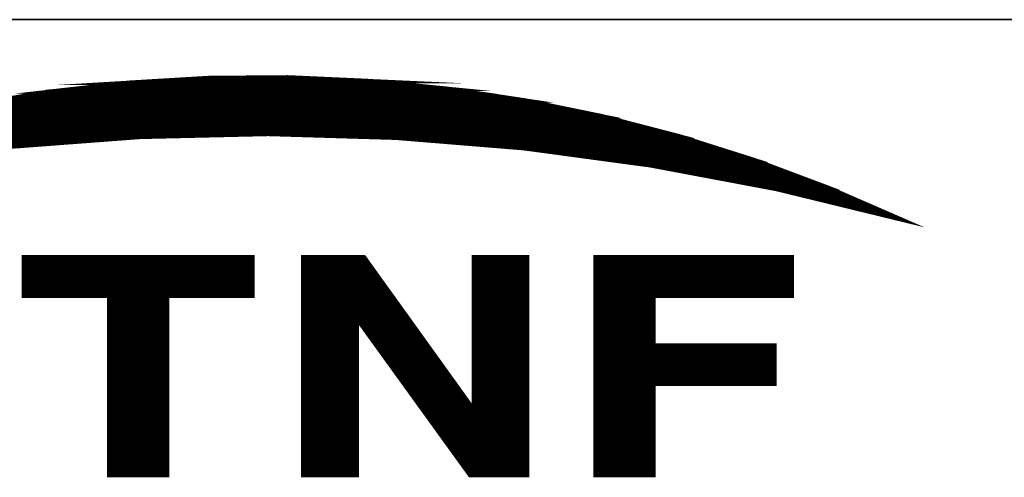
# Model space of a CAD drawing. Header units: millimetres. Extents: x 4497 to 11741, y 5958 to 12619.
# Tile 134 of 256: x 7112 to 7166, y 7772 to 7797. Entities that reach past the tile are written whole.
import ezdxf

# ---------------------------------------------------------------- set-up
doc = ezdxf.new("R2010")
doc.units = ezdxf.units.MM
doc.header["$LTSCALE"] = 0.8
doc.layers.get('0').update_dxf_attribs({"linetype": 'CONTINUOUS', "lineweight": 0})

# ---------------------------------------------------------------- blocks, each defined once
blk = doc.blocks.new('SMOOTH_0$0254')
at = {"const_width": 0.0127}
blk.add_lwpolyline([(-0.00635, 0, 1), (0.00635, 0, 1)], format="xyb", close=True, dxfattribs=at)
blk = doc.blocks.new('logo')
at = {"color": 7, "const_width": 0.338}
for points in [[(-3467.914, 5347.052), (-3461.791, 5348.074), (-3455.625, 5348.77), (-3449.426, 5349.139), (-3443.217, 5349.19), (-3437.009, 5348.907), (-3430.835, 5348.306), (-3424.695, 5347.387), (-3418.607, 5346.142), (-3412.596, 5344.579), (-3406.679, 5342.707), (-3400.866, 5340.526), (-3395.172, 5338.044), (-3404.927, 5340.423), (-3414.785, 5342.278), (-3424.738, 5343.626), (-3434.742, 5344.442), (-3444.771, 5344.742), (-3454.81, 5344.51), (-3464.814, 5343.755)], [(-3456.763, 5348.419), (-3434.112, 5348.419)], [(-3435.295, 5348.588), (-3455.748, 5348.588)], [(-3426.843, 5347.574), (-3463.862, 5347.574)], [(-3463.778, 5347.743), (-3427.181, 5347.743)], [(-3421.603, 5346.729), (-3469.272, 5346.729)], [(-3418.222, 5345.884), (-3472.483, 5345.884)], [(-3470.624, 5346.391), (-3420.251, 5346.391)], [(-3476.202, 5344.954), (-3414.588, 5344.954)], [(-3475.526, 5345.207), (-3415.518, 5345.207)], [(-3474.343, 5345.546), (-3416.87, 5345.546)], [(-3416.194, 5345.376), (-3417.124, 5345.376)], [(-3478.738, 5344.278), (-3459.298, 5344.278)], [(-3430.731, 5344.362), (-3412.137, 5344.362)], [(-3411.63, 5344.193), (-3429.463, 5344.193)], [(-3411.123, 5344.024), (-3427.519, 5344.024)], [(-3410.616, 5343.855), (-3425.406, 5343.855)], [(-3409.263, 5343.348), (-3422.279, 5343.348)], [(-3408.587, 5343.179), (-3420.082, 5343.179)], [(-3407.911, 5343.01), (-3418.898, 5343.01)], [(-3406.39, 5342.503), (-3415.264, 5342.503)], [(-3405.037, 5341.996), (-3412.982, 5341.996)], [(-3411.63, 5341.827), (-3410.954, 5341.827)], [(-3404.192, 5341.658), (-3411.292, 5341.658)], [(-3404.53, 5341.827), (-3410.109, 5341.827)], [(-3403.685, 5341.489), (-3409.855, 5341.489)], [(-3402.84, 5341.151), (-3408.756, 5341.151)], [(-3403.178, 5341.32), (-3403.77, 5341.32)], [(-3402.333, 5340.982), (-3406.981, 5340.982)], [(-3401.995, 5340.813), (-3406.136, 5340.813)], [(-3403.516, 5340.305), (-3400.642, 5340.305)], [(-3402.417, 5340.644), (-3401.403, 5340.643)], [(-3400.304, 5340.136), (-3403.009, 5340.136)], [(-3399.797, 5339.967), (-3402.417, 5339.967)], [(-3399.29, 5339.798), (-3401.826, 5339.798)], [(-3399.121, 5339.629), (-3401.15, 5339.629)], [(-3398.783, 5339.46), (-3400.389, 5339.46)], [(-3398.276, 5339.291), (-3399.544, 5339.291)], [(-3398.952, 5339.122), (-3397.769, 5339.122)], [(-3398.445, 5338.953), (-3397.431, 5338.953)], [(-3397.6, 5338.784), (-3397.093, 5338.784)], [(-3441.803, 5334.981), (-3441.803, 5318.077)], [(-3441.549, 5334.981), (-3441.549, 5318.077)], [(-3441.296, 5334.981), (-3441.296, 5318.077)], [(-3441.042, 5334.981), (-3441.042, 5318.077)], [(-3440.789, 5334.981), (-3440.789, 5318.077)], [(-3440.535, 5334.981), (-3440.535, 5318.077)], [(-3440.282, 5334.981), (-3440.282, 5318.077)], [(-3439.944, 5334.981), (-3439.944, 5318.077)], [(-3439.69, 5334.981), (-3439.69, 5318.077)], [(-3439.436, 5334.981), (-3439.436, 5318.077)], [(-3439.183, 5334.981), (-3439.183, 5318.077)], [(-3438.929, 5334.981), (-3438.929, 5318.077)], [(-3438.676, 5334.981), (-3438.676, 5318.077)], [(-3438.422, 5334.981), (-3438.422, 5318.077)], [(-3438.169, 5334.981), (-3438.169, 5318.077)], [(-3437.915, 5334.981), (-3437.915, 5318.077)], [(-3437.662, 5334.981), (-3437.662, 5330.163)], [(-3437.408, 5334.981), (-3437.408, 5329.91)], [(-3428.449, 5334.981), (-3428.449, 5318.077)], [(-3428.195, 5334.981), (-3428.195, 5318.077)], [(-3427.942, 5334.981), (-3427.942, 5318.077)], [(-3427.688, 5334.981), (-3427.688, 5318.077)], [(-3427.435, 5334.981), (-3427.435, 5318.077)], [(-3427.181, 5334.981), (-3427.181, 5318.077)], [(-3426.928, 5334.981), (-3426.928, 5318.077)], [(-3426.674, 5334.981), (-3426.674, 5318.077)], [(-3426.421, 5334.981), (-3426.421, 5318.077)], [(-3426.167, 5334.981), (-3426.167, 5318.077)], [(-3425.913, 5334.981), (-3425.913, 5318.077)], [(-3425.66, 5334.981), (-3425.66, 5318.077)], [(-3425.406, 5334.981), (-3425.406, 5318.077)], [(-3425.153, 5334.981), (-3425.153, 5318.077)], [(-3424.899, 5334.981), (-3424.899, 5318.077)], [(-3424.646, 5334.981), (-3424.646, 5318.077)], [(-3419.067, 5334.896), (-3403.77, 5334.896)], [(-3463.862, 5334.812), (-3446.029, 5334.812)], [(-3446.029, 5334.558), (-3463.862, 5334.558)], [(-3446.029, 5334.305), (-3463.862, 5334.305)], [(-3437.154, 5334.812), (-3437.154, 5329.487)], [(-3436.901, 5334.389), (-3436.901, 5329.233)], [(-3419.067, 5334.643), (-3403.77, 5334.643)], [(-3419.067, 5334.389), (-3403.77, 5334.389)], [(-3419.067, 5334.136), (-3403.77, 5334.136)], [(-3446.029, 5334.051), (-3463.862, 5334.051)], [(-3446.029, 5333.797), (-3463.862, 5333.797)], [(-3446.029, 5333.544), (-3463.862, 5333.544)], [(-3436.647, 5334.051), (-3436.647, 5328.895)], [(-3436.394, 5333.713), (-3436.394, 5328.557)], [(-3436.14, 5333.375), (-3436.14, 5328.135)], [(-3419.067, 5333.882), (-3403.77, 5333.882)], [(-3419.067, 5333.628), (-3403.77, 5333.628)], [(-3419.067, 5333.375), (-3403.77, 5333.375)], [(-3446.029, 5333.29), (-3463.862, 5333.29)], [(-3446.029, 5333.037), (-3463.862, 5333.037)], [(-3446.029, 5332.783), (-3463.862, 5332.783)], [(-3435.887, 5332.952), (-3435.887, 5327.797)], [(-3435.633, 5332.699), (-3435.633, 5327.374)], [(-3419.067, 5333.121), (-3403.77, 5333.121)], [(-3419.067, 5332.868), (-3403.77, 5332.868)], [(-3419.067, 5332.614), (-3403.77, 5332.614)], [(-3446.029, 5332.53), (-3463.862, 5332.53)], [(-3446.029, 5332.276), (-3463.862, 5332.276)], [(-3457.016, 5332.023), (-3457.016, 5318.077)], [(-3456.763, 5332.023), (-3456.763, 5318.077)], [(-3456.509, 5332.023), (-3456.509, 5318.077)], [(-3456.256, 5332.023), (-3456.256, 5318.077)], [(-3456.002, 5332.023), (-3456.002, 5318.077)], [(-3455.749, 5332.023), (-3455.749, 5318.077)], [(-3455.495, 5332.023), (-3455.495, 5318.077)], [(-3455.241, 5332.023), (-3455.241, 5318.077)], [(-3454.988, 5332.023), (-3454.988, 5318.077)], [(-3454.734, 5332.023), (-3454.734, 5318.077)], [(-3454.481, 5332.023), (-3454.481, 5318.077)], [(-3454.227, 5332.023), (-3454.227, 5318.077)], [(-3453.974, 5332.023), (-3453.974, 5318.077)], [(-3453.72, 5332.023), (-3453.72, 5318.077)], [(-3453.467, 5332.023), (-3453.467, 5318.077)], [(-3453.213, 5332.023), (-3453.213, 5318.077)], [(-3452.959, 5332.023), (-3452.959, 5318.077)], [(-3435.38, 5332.276), (-3435.38, 5327.036)], [(-3435.126, 5331.938), (-3435.126, 5326.698)], [(-3419.067, 5332.361), (-3403.77, 5332.361)], [(-3419.067, 5332.107), (-3403.77, 5332.107)], [(-3434.872, 5331.6), (-3434.872, 5326.36)], [(-3434.619, 5331.262), (-3434.619, 5325.937)], [(-3419.067, 5331.769), (-3414.588, 5331.769)], [(-3419.067, 5331.515), (-3414.588, 5331.515)], [(-3419.067, 5331.262), (-3414.588, 5331.262)], [(-3434.365, 5330.924), (-3434.365, 5325.684)], [(-3434.112, 5330.586), (-3434.112, 5325.261)], [(-3419.067, 5331.008), (-3414.588, 5331.008)], [(-3419.067, 5330.755), (-3414.588, 5330.755)], [(-3419.067, 5330.501), (-3414.588, 5330.501)], [(-3433.858, 5330.248), (-3433.858, 5325.008)], [(-3433.605, 5329.91), (-3433.605, 5324.585)], [(-3419.067, 5330.248), (-3414.588, 5330.248)], [(-3419.067, 5329.994), (-3414.588, 5329.994)], [(-3419.067, 5329.741), (-3414.588, 5329.741)], [(-3433.351, 5329.487), (-3433.351, 5324.331)], [(-3433.098, 5329.149), (-3433.098, 5323.909)], [(-3432.844, 5328.811), (-3432.844, 5323.571)], [(-3419.067, 5329.487), (-3414.588, 5329.487)], [(-3419.067, 5329.233), (-3414.588, 5329.233)], [(-3419.067, 5328.98), (-3414.588, 5328.98)], [(-3419.067, 5328.726), (-3414.588, 5328.726)], [(-3432.59, 5328.473), (-3432.59, 5323.233)], [(-3432.337, 5328.135), (-3432.337, 5322.895)], [(-3419.067, 5328.473), (-3414.588, 5328.473)], [(-3419.067, 5328.219), (-3414.588, 5328.219)], [(-3418.983, 5328.05), (-3405.122, 5328.05)], [(-3432.083, 5327.712), (-3432.083, 5322.472)], [(-3431.83, 5327.374), (-3431.83, 5322.218)], [(-3419.067, 5327.797), (-3405.206, 5327.797)], [(-3419.067, 5327.543), (-3405.206, 5327.543)], [(-3419.067, 5327.29), (-3405.206, 5327.29)], [(-3431.576, 5326.951), (-3431.576, 5321.796)], [(-3431.323, 5326.613), (-3431.323, 5321.458)], [(-3419.067, 5327.036), (-3405.206, 5327.036)], [(-3419.067, 5326.782), (-3405.206, 5326.782)], [(-3419.067, 5326.529), (-3405.206, 5326.529)], [(-3431.069, 5326.275), (-3431.069, 5321.12)], [(-3430.816, 5326.022), (-3430.816, 5320.782)], [(-3419.067, 5326.275), (-3405.206, 5326.275)], [(-3419.067, 5326.022), (-3405.206, 5326.022)], [(-3419.067, 5325.768), (-3405.206, 5325.768)], [(-3430.562, 5325.599), (-3430.562, 5320.359)], [(-3430.308, 5325.261), (-3430.308, 5320.105)], [(-3430.055, 5324.923), (-3430.055, 5319.683)], [(-3419.067, 5325.515), (-3405.206, 5325.515)], [(-3419.067, 5325.261), (-3405.206, 5325.261)], [(-3419.067, 5324.923), (-3414.588, 5324.923)], [(-3429.801, 5324.585), (-3429.801, 5319.345)], [(-3429.548, 5324.247), (-3429.548, 5319.091)], [(-3419.067, 5324.669), (-3414.588, 5324.669)], [(-3419.067, 5324.416), (-3414.588, 5324.416)], [(-3419.067, 5324.162), (-3414.588, 5324.162)], [(-3429.294, 5323.824), (-3429.294, 5318.753)], [(-3429.041, 5323.571), (-3429.041, 5318.331)], [(-3419.067, 5323.909), (-3414.588, 5323.909)], [(-3419.067, 5323.655), (-3414.588, 5323.655)], [(-3419.067, 5323.402), (-3414.588, 5323.402)], [(-3428.787, 5323.148), (-3428.787, 5318.077)], [(-3428.618, 5317.993), (-3428.618, 5323.148)], [(-3419.067, 5323.148), (-3414.588, 5323.148)], [(-3419.067, 5322.895), (-3414.588, 5322.895)], [(-3419.067, 5322.641), (-3414.588, 5322.641)], [(-3419.067, 5322.387), (-3414.588, 5322.387)], [(-3419.067, 5322.134), (-3414.588, 5322.134)], [(-3419.067, 5321.88), (-3414.588, 5321.88)], [(-3419.067, 5321.627), (-3414.588, 5321.627)], [(-3419.067, 5321.373), (-3414.588, 5321.373)], [(-3419.067, 5321.12), (-3414.588, 5321.12)], [(-3419.067, 5320.866), (-3414.588, 5320.866)], [(-3419.067, 5320.613), (-3414.588, 5320.613)], [(-3419.067, 5320.359), (-3414.588, 5320.359)], [(-3419.067, 5320.105), (-3414.588, 5320.105)], [(-3419.067, 5319.852), (-3414.588, 5319.852)], [(-3419.067, 5319.598), (-3414.588, 5319.598)], [(-3419.067, 5319.345), (-3414.588, 5319.345)], [(-3419.067, 5319.091), (-3414.588, 5319.091)], [(-3419.067, 5318.838), (-3414.588, 5318.838)], [(-3419.067, 5318.584), (-3414.588, 5318.584)], [(-3419.067, 5318.331), (-3414.588, 5318.331)], [(-3419.067, 5318.077), (-3414.588, 5318.077)]]:
    blk.add_lwpolyline(points, dxfattribs=at)
for points in [[(-3455.617, 5348.761), (-3453.313, 5348.898), (-3437.009, 5348.898), (-3435.598, 5348.761)], [(-3453.313, 5348.898), (-3449.426, 5349.13), (-3442.09, 5349.13), (-3437.017, 5348.898)], [(-3449.417, 5349.13), (-3443.217, 5349.182), (-3443.217, 5349.182), (-3442.09, 5349.13)], [(-3465.91, 5347.379), (-3461.851, 5348.057), (-3429.228, 5348.057), (-3424.695, 5347.379)], [(-3461.782, 5348.065), (-3459.73, 5348.297), (-3430.835, 5348.297), (-3429.285, 5348.065)], [(-3461.851, 5348.057), (-3461.8, 5348.065), (-3461.8, 5348.065), (-3461.791, 5348.057)], [(-3459.73, 5348.297), (-3455.626, 5348.761), (-3435.597, 5348.761), (-3430.835, 5348.297)], [(-3461.791, 5348.057), (-3461.791, 5348.066), (-3429.285, 5348.065), (-3429.228, 5348.057)], [(-3467.914, 5347.044), (-3465.91, 5347.379), (-3424.695, 5347.379), (-3423.06, 5347.044)], [(-3472.036, 5346.133), (-3467.922, 5347.044), (-3423.06, 5347.044), (-3418.615, 5346.133)], [(-3477.436, 5344.751), (-3473.976, 5345.704), (-3416.958, 5345.704), (-3413.297, 5344.751)], [(-3473.976, 5345.704), (-3472.036, 5346.133), (-3418.607, 5346.133), (-3416.958, 5345.704)], [(-3479.961, 5344.055), (-3478.278, 5344.519), (-3454.81, 5344.519), (-3460.948, 5344.055)], [(-3478.278, 5344.519), (-3477.436, 5344.751), (-3444.78, 5344.751), (-3454.81, 5344.519)], [(-3438.577, 5344.571), (-3444.771, 5344.751), (-3413.297, 5344.751), (-3412.604, 5344.571)], [(-3434.742, 5344.459), (-3438.577, 5344.571), (-3412.604, 5344.571), (-3412.251, 5344.459)], [(-3424.738, 5343.635), (-3434.733, 5344.459), (-3412.251, 5344.459), (-3409.642, 5343.635)], [(-3484.645, 5342.492), (-3480.843, 5343.763), (-3464.822, 5343.763), (-3474.775, 5342.493)], [(-3480.818, 5343.772), (-3479.97, 5344.055), (-3460.949, 5344.055), (-3464.7, 5343.772)], [(-3464.814, 5343.763), (-3464.814, 5343.772), (-3464.7, 5343.772), (-3464.814, 5343.763)], [(-3417.781, 5342.699), (-3424.729, 5343.635), (-3409.642, 5343.635), (-3406.679, 5342.699)], [(-3414.785, 5342.295), (-3417.781, 5342.699), (-3406.679, 5342.699), (-3405.603, 5342.295)], [(-3405.382, 5340.517), (-3414.785, 5342.295), (-3405.603, 5342.295), (-3400.866, 5340.517)], [(-3404.927, 5340.432), (-3405.382, 5340.517), (-3400.866, 5340.517), (-3400.669, 5340.432)], [(-3395.275, 5338.079), (-3404.919, 5340.432), (-3400.669, 5340.432), (-3395.275, 5338.079)], [(-3463.912, 5332.033), (-3463.912, 5335.065), (-3445.999, 5335.065), (-3445.999, 5332.033)], [(-3442.032, 5330.136), (-3442.032, 5335.065), (-3437.241, 5335.065), (-3433.703, 5330.136)], [(-3428.645, 5323.137), (-3428.645, 5335.065), (-3424.454, 5335.065), (-3424.454, 5323.137)], [(-3419.096, 5332.033), (-3419.096, 5335.065), (-3403.708, 5335.065), (-3403.708, 5332.033)], [(-3457.223, 5317.976), (-3457.223, 5332.033), (-3452.68, 5332.033), (-3452.68, 5317.976)], [(-3419.096, 5328.152), (-3419.096, 5332.033), (-3414.562, 5332.033), (-3414.562, 5328.152)], [(-3442.032, 5317.968), (-3442.032, 5330.136), (-3437.807, 5330.136), (-3437.807, 5317.968)], [(-3432.669, 5323.137), (-3437.721, 5330.136), (-3433.703, 5330.136), (-3428.679, 5323.137)], [(-3419.096, 5325.147), (-3419.096, 5328.152), (-3405.065, 5328.152), (-3405.065, 5325.147)], [(-3419.096, 5317.968), (-3419.096, 5325.147), (-3414.562, 5325.147), (-3414.562, 5317.968)], [(-3428.937, 5317.968), (-3432.669, 5323.137), (-3424.454, 5323.137), (-3424.454, 5317.968)]]:
    blk.add_lwpolyline(points, close=True, dxfattribs=at)
at = {"color": 7, "xscale": 13.31, "yscale": 13.31, "zscale": 13.31}
for p in [(-3453.313, 5348.898), (-3453.313, 5348.898), (-3449.426, 5349.139), (-3449.426, 5349.13), (-3449.417, 5349.13), (-3443.217, 5349.19), (-3443.217, 5349.182), (-3443.217, 5349.182), (-3442.09, 5349.13), (-3442.09, 5349.13), (-3437.017, 5348.898), (-3437.009, 5348.907), (-3437.009, 5348.898), (-3461.851, 5348.057), (-3461.851, 5348.057), (-3461.8, 5348.065), (-3461.8, 5348.065), (-3461.791, 5348.074), (-3461.791, 5348.066), (-3461.791, 5348.057), (-3461.791, 5348.057), (-3461.782, 5348.065), (-3459.73, 5348.297), (-3459.73, 5348.297), (-3456.763, 5348.419), (-3455.748, 5348.588), (-3455.625, 5348.77), (-3455.626, 5348.761), (-3455.617, 5348.761), (-3435.598, 5348.761), (-3435.597, 5348.761), (-3435.295, 5348.588), (-3434.112, 5348.419), (-3430.835, 5348.306), (-3430.835, 5348.297), (-3430.835, 5348.297), (-3429.285, 5348.065), (-3429.285, 5348.065), (-3429.228, 5348.057), (-3429.228, 5348.057), (-3463.862, 5347.574), (-3463.778, 5347.743), (-3427.181, 5347.743), (-3426.843, 5347.574), (-3424.695, 5347.387), (-3424.695, 5347.379), (-3424.695, 5347.379), (-3423.06, 5347.044), (-3423.06, 5347.044), (-3421.603, 5346.729), (-3420.251, 5346.391), (-3418.615, 5346.133), (-3418.607, 5346.142), (-3418.607, 5346.133), (-3418.222, 5345.884), (-3416.958, 5345.704), (-3416.958, 5345.704), (-3417.124, 5345.376), (-3416.87, 5345.546), (-3416.194, 5345.376), (-3415.518, 5345.207), (-3414.588, 5344.954), (-3459.298, 5344.278), (-3454.81, 5344.519), (-3454.81, 5344.519), (-3454.81, 5344.51), (-3444.78, 5344.751), (-3444.771, 5344.751), (-3444.771, 5344.742), (-3438.577, 5344.571), (-3438.577, 5344.571), (-3434.742, 5344.459), (-3434.742, 5344.442), (-3434.733, 5344.459), (-3430.731, 5344.362), (-3429.463, 5344.193), (-3413.297, 5344.751), (-3413.297, 5344.751), (-3412.604, 5344.571), (-3412.604, 5344.571), (-3412.596, 5344.579), (-3412.251, 5344.459), (-3412.251, 5344.459), (-3412.137, 5344.362), (-3411.63, 5344.193), (-3460.949, 5344.055), (-3460.948, 5344.055), (-3427.519, 5344.024), (-3425.406, 5343.855), (-3424.738, 5343.635), (-3424.738, 5343.626), (-3424.729, 5343.635), (-3411.123, 5344.024), (-3410.616, 5343.855), (-3409.642, 5343.635), (-3409.642, 5343.635), (-3422.279, 5343.348), (-3420.082, 5343.179), (-3418.898, 5343.01), (-3417.781, 5342.699), (-3417.781, 5342.699), (-3409.263, 5343.348), (-3408.587, 5343.179), (-3407.911, 5343.01), (-3406.679, 5342.707), (-3406.679, 5342.699), (-3406.679, 5342.699), (-3415.264, 5342.503), (-3414.785, 5342.295), (-3414.785, 5342.295), (-3414.785, 5342.278), (-3412.982, 5341.996), (-3406.39, 5342.503), (-3405.603, 5342.295), (-3405.603, 5342.295), (-3405.037, 5341.996), (-3411.63, 5341.827), (-3411.292, 5341.658), (-3410.954, 5341.827), (-3410.109, 5341.827), (-3409.855, 5341.489), (-3408.756, 5341.151), (-3404.53, 5341.827), (-3404.192, 5341.658), (-3403.77, 5341.32), (-3403.685, 5341.489), (-3403.178, 5341.32), (-3402.84, 5341.151), (-3406.981, 5340.982), (-3406.136, 5340.813), (-3405.382, 5340.517), (-3405.382, 5340.517), (-3404.927, 5340.432), (-3404.927, 5340.423), (-3404.919, 5340.432), (-3403.516, 5340.305), (-3402.417, 5340.644), (-3402.333, 5340.982), (-3401.995, 5340.813), (-3401.403, 5340.643), (-3400.866, 5340.526), (-3400.866, 5340.517), (-3400.866, 5340.517), (-3400.669, 5340.432), (-3400.669, 5340.432), (-3400.642, 5340.305), (-3403.009, 5340.136), (-3402.417, 5339.967), (-3401.826, 5339.798), (-3401.15, 5339.629), (-3400.304, 5340.136), (-3399.797, 5339.967), (-3399.29, 5339.798), (-3399.121, 5339.629), (-3400.389, 5339.46), (-3399.544, 5339.291), (-3398.952, 5339.122), (-3398.783, 5339.46), (-3398.445, 5338.953), (-3398.276, 5339.291), (-3397.769, 5339.122), (-3397.6, 5338.784), (-3397.431, 5338.953), (-3397.093, 5338.784), (-3395.275, 5338.079), (-3395.275, 5338.079), (-3395.172, 5338.044), (-3463.912, 5335.065), (-3445.999, 5335.065), (-3442.032, 5335.065), (-3441.803, 5334.981), (-3441.549, 5334.981), (-3441.296, 5334.981), (-3441.042, 5334.981), (-3440.789, 5334.981), (-3440.535, 5334.981), (-3440.282, 5334.981), (-3439.944, 5334.981), (-3439.69, 5334.981), (-3439.436, 5334.981), (-3439.183, 5334.981), (-3438.929, 5334.981), (-3438.676, 5334.981), (-3438.422, 5334.981), (-3438.169, 5334.981), (-3437.915, 5334.981), (-3437.662, 5334.981), (-3437.408, 5334.981), (-3437.241, 5335.065), (-3428.645, 5335.065), (-3428.449, 5334.981), (-3428.195, 5334.981), (-3427.942, 5334.981), (-3427.688, 5334.981), (-3427.435, 5334.981), (-3427.181, 5334.981), (-3426.928, 5334.981), (-3426.674, 5334.981), (-3426.421, 5334.981), (-3426.167, 5334.981), (-3425.913, 5334.981), (-3425.66, 5334.981), (-3425.406, 5334.981), (-3425.153, 5334.981), (-3424.899, 5334.981), (-3424.646, 5334.981), (-3424.454, 5335.065), (-3419.096, 5335.065), (-3419.067, 5334.896), (-3403.77, 5334.896), (-3403.708, 5335.065), (-3463.862, 5334.812), (-3463.862, 5334.558), (-3463.862, 5334.305), (-3446.029, 5334.812), (-3446.029, 5334.558), (-3446.029, 5334.305), (-3437.154, 5334.812), (-3436.901, 5334.389), (-3419.067, 5334.643), (-3419.067, 5334.389), (-3419.067, 5334.136), (-3403.77, 5334.643), (-3403.77, 5334.389), (-3403.77, 5334.136), (-3463.862, 5334.051), (-3463.862, 5333.797), (-3463.862, 5333.544), (-3446.029, 5334.051), (-3446.029, 5333.797), (-3446.029, 5333.544), (-3436.647, 5334.051), (-3436.394, 5333.713), (-3436.14, 5333.375), (-3419.067, 5333.882), (-3419.067, 5333.628), (-3419.067, 5333.375), (-3403.77, 5333.882), (-3403.77, 5333.628), (-3403.77, 5333.375), (-3463.862, 5333.29), (-3463.862, 5333.037), (-3463.862, 5332.783), (-3446.029, 5333.29), (-3446.029, 5333.037), (-3446.029, 5332.783), (-3435.887, 5332.952), (-3435.633, 5332.699), (-3419.067, 5333.121), (-3419.067, 5332.868), (-3419.067, 5332.614), (-3403.77, 5333.121), (-3403.77, 5332.868), (-3403.77, 5332.614), (-3463.912, 5332.033), (-3463.862, 5332.53), (-3463.862, 5332.276), (-3457.223, 5332.033), (-3457.016, 5332.023), (-3456.763, 5332.023), (-3456.509, 5332.023), (-3456.256, 5332.023), (-3456.002, 5332.023), (-3455.749, 5332.023), (-3455.495, 5332.023), (-3455.241, 5332.023), (-3454.988, 5332.023), (-3454.734, 5332.023), (-3454.481, 5332.023), (-3454.227, 5332.023), (-3453.974, 5332.023), (-3453.72, 5332.023), (-3453.467, 5332.023), (-3453.213, 5332.023), (-3452.959, 5332.023), (-3452.68, 5332.033), (-3446.029, 5332.53), (-3446.029, 5332.276), (-3445.999, 5332.033), (-3435.38, 5332.276), (-3435.126, 5331.938), (-3419.096, 5332.033), (-3419.096, 5332.033), (-3419.067, 5332.361), (-3419.067, 5332.107), (-3414.562, 5332.033), (-3403.77, 5332.361), (-3403.77, 5332.107), (-3403.708, 5332.033), (-3434.872, 5331.6), (-3434.619, 5331.262), (-3419.067, 5331.769), (-3419.067, 5331.515), (-3419.067, 5331.262), (-3414.588, 5331.769), (-3414.588, 5331.515), (-3414.588, 5331.262), (-3434.365, 5330.924), (-3434.112, 5330.586), (-3419.067, 5331.008), (-3419.067, 5330.755), (-3419.067, 5330.501), (-3414.588, 5331.008), (-3414.588, 5330.755), (-3414.588, 5330.501), (-3442.032, 5330.136), (-3442.032, 5330.136), (-3437.807, 5330.136), (-3437.721, 5330.136), (-3437.662, 5330.163), (-3437.408, 5329.91), (-3433.858, 5330.248), (-3433.703, 5330.136), (-3433.703, 5330.136), (-3433.605, 5329.91), (-3419.067, 5330.248), (-3419.067, 5329.994), (-3419.067, 5329.741), (-3414.588, 5330.248), (-3414.588, 5329.994), (-3414.588, 5329.741), (-3437.154, 5329.487), (-3436.901, 5329.233), (-3436.647, 5328.895), (-3433.351, 5329.487), (-3433.098, 5329.149), (-3432.844, 5328.811), (-3419.067, 5329.487), (-3419.067, 5329.233), (-3419.067, 5328.98), (-3419.067, 5328.726), (-3414.588, 5329.487), (-3414.588, 5329.233), (-3414.588, 5328.98), (-3414.588, 5328.726), (-3436.394, 5328.557), (-3436.14, 5328.135), (-3432.59, 5328.473), (-3432.337, 5328.135), (-3419.096, 5328.152), (-3419.096, 5328.152), (-3419.067, 5328.473), (-3419.067, 5328.219), (-3418.983, 5328.05), (-3414.588, 5328.473), (-3414.588, 5328.219), (-3414.562, 5328.152), (-3405.122, 5328.05), (-3405.065, 5328.152), (-3435.887, 5327.797), (-3435.633, 5327.374), (-3432.083, 5327.712), (-3431.83, 5327.374), (-3419.067, 5327.797), (-3419.067, 5327.543), (-3419.067, 5327.29), (-3405.206, 5327.797), (-3405.206, 5327.543), (-3405.206, 5327.29), (-3435.38, 5327.036), (-3435.126, 5326.698), (-3431.576, 5326.951), (-3431.323, 5326.613), (-3419.067, 5327.036), (-3419.067, 5326.782), (-3419.067, 5326.529), (-3405.206, 5327.036), (-3405.206, 5326.782), (-3405.206, 5326.529), (-3434.872, 5326.36), (-3434.619, 5325.937), (-3434.365, 5325.684), (-3431.069, 5326.275), (-3430.816, 5326.022), (-3419.067, 5326.275), (-3419.067, 5326.022), (-3419.067, 5325.768), (-3405.206, 5326.275), (-3405.206, 5326.022), (-3405.206, 5325.768), (-3434.112, 5325.261), (-3433.858, 5325.008), (-3430.562, 5325.599), (-3430.308, 5325.261), (-3430.055, 5324.923), (-3419.096, 5325.147), (-3419.096, 5325.147), (-3419.067, 5325.515), (-3419.067, 5325.261), (-3419.067, 5324.923), (-3414.588, 5324.923), (-3414.562, 5325.147), (-3405.206, 5325.515), (-3405.206, 5325.261), (-3405.065, 5325.147), (-3433.605, 5324.585), (-3433.351, 5324.331), (-3429.801, 5324.585), (-3429.548, 5324.247), (-3419.067, 5324.669), (-3419.067, 5324.416), (-3419.067, 5324.162), (-3414.588, 5324.669), (-3414.588, 5324.416), (-3414.588, 5324.162), (-3433.098, 5323.909), (-3432.844, 5323.571), (-3429.294, 5323.824), (-3429.041, 5323.571), (-3419.067, 5323.909), (-3419.067, 5323.655), (-3419.067, 5323.402), (-3414.588, 5323.909), (-3414.588, 5323.655), (-3414.588, 5323.402), (-3432.669, 5323.137), (-3432.669, 5323.137), (-3432.59, 5323.233), (-3432.337, 5322.895), (-3428.787, 5323.148), (-3428.679, 5323.137), (-3428.645, 5323.137), (-3428.618, 5323.148), (-3424.454, 5323.137), (-3424.454, 5323.137), (-3419.067, 5323.148), (-3419.067, 5322.895), (-3419.067, 5322.641), (-3414.588, 5323.148), (-3414.588, 5322.895), (-3414.588, 5322.641), (-3432.083, 5322.472), (-3431.83, 5322.218), (-3431.576, 5321.796), (-3419.067, 5322.387), (-3419.067, 5322.134), (-3419.067, 5321.88), (-3414.588, 5322.387), (-3414.588, 5322.134), (-3414.588, 5321.88), (-3431.323, 5321.458), (-3431.069, 5321.12), (-3419.067, 5321.627), (-3419.067, 5321.373), (-3419.067, 5321.12), (-3414.588, 5321.627), (-3414.588, 5321.373), (-3414.588, 5321.12), (-3430.816, 5320.782), (-3430.562, 5320.359), (-3419.067, 5320.866), (-3419.067, 5320.613), (-3419.067, 5320.359), (-3414.588, 5320.866), (-3414.588, 5320.613), (-3414.588, 5320.359), (-3430.308, 5320.105), (-3430.055, 5319.683), (-3419.067, 5320.105), (-3419.067, 5319.852), (-3419.067, 5319.598), (-3414.588, 5320.105), (-3414.588, 5319.852), (-3414.588, 5319.598), (-3429.801, 5319.345), (-3429.548, 5319.091), (-3429.294, 5318.753), (-3419.067, 5319.345), (-3419.067, 5319.091), (-3419.067, 5318.838), (-3414.588, 5319.345), (-3414.588, 5319.091), (-3414.588, 5318.838), (-3457.223, 5317.976), (-3457.016, 5318.077), (-3456.763, 5318.077), (-3456.509, 5318.077), (-3456.256, 5318.077), (-3456.002, 5318.077), (-3455.749, 5318.077), (-3455.495, 5318.077), (-3455.241, 5318.077), (-3454.988, 5318.077), (-3454.734, 5318.077), (-3454.481, 5318.077), (-3454.227, 5318.077), (-3453.974, 5318.077), (-3453.72, 5318.077), (-3453.467, 5318.077), (-3453.213, 5318.077), (-3452.959, 5318.077), (-3452.68, 5317.976), (-3442.032, 5317.968), (-3441.803, 5318.077), (-3441.549, 5318.077), (-3441.296, 5318.077), (-3441.042, 5318.077), (-3440.789, 5318.077), (-3440.535, 5318.077), (-3440.282, 5318.077), (-3439.944, 5318.077), (-3439.69, 5318.077), (-3439.436, 5318.077), (-3439.183, 5318.077), (-3438.929, 5318.077), (-3438.676, 5318.077), (-3438.422, 5318.077), (-3438.169, 5318.077), (-3437.915, 5318.077), (-3437.807, 5317.968), (-3429.041, 5318.331), (-3428.937, 5317.968), (-3428.787, 5318.077), (-3428.618, 5317.993), (-3428.449, 5318.077), (-3428.195, 5318.077), (-3427.942, 5318.077), (-3427.688, 5318.077), (-3427.435, 5318.077), (-3427.181, 5318.077), (-3426.928, 5318.077), (-3426.674, 5318.077), (-3426.421, 5318.077), (-3426.167, 5318.077), (-3425.913, 5318.077), (-3425.66, 5318.077), (-3425.406, 5318.077), (-3425.153, 5318.077), (-3424.899, 5318.077), (-3424.646, 5318.077), (-3424.454, 5317.968), (-3419.096, 5317.968), (-3419.067, 5318.584), (-3419.067, 5318.331), (-3419.067, 5318.077), (-3414.588, 5318.584), (-3414.588, 5318.331), (-3414.588, 5318.077), (-3414.562, 5317.968)]:
    blk.add_blockref('SMOOTH_0$0254', p, dxfattribs=at)

msp = doc.modelspace()

# ---------------------------------------------------------------- linework, layer by layer
at = {"color": 7, "linetype": 'Continuous', "lineweight": 35}
msp.add_line((7019.768, 7797.411), (7233.429, 7797.411), dxfattribs=at)

# ---------------------------------------------------------------- block references
at = {"color": 3, "linetype": 'Continuous', "xscale": 0.701471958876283, "yscale": 0.701471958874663, "zscale": 0.7014719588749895}
msp.add_blockref('logo', (9542.347, 4041.931), dxfattribs=at)

doc.saveas('drawing.dxf')
